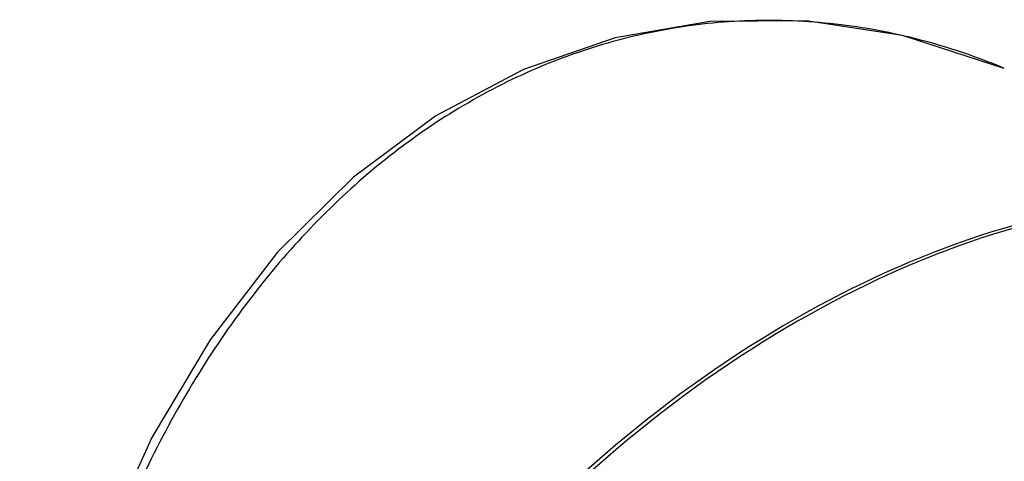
# Model space of a CAD drawing. Header units: millimetres. Extents: x 12 to 2508, y 25 to 1770.
# Tile 52 of 57: x 2284 to 2328, y 1668 to 1688. Entities that reach past the tile are written whole.
import ezdxf

# ---------------------------------------------------------------- set-up
doc = ezdxf.new("R2010")
doc.units = ezdxf.units.MM
for name, color, linetype in [('COVER_S_PBL100', 7, 'Continuous'), ('HOLDER_S_PBL99', 7, 'Continuous'), ('MODULE_S_ABL98', 7, 'Continuous'), ('new_view_8_VBL72', 7, 'Continuous')]:
    doc.layers.add(name, color=color, linetype=linetype)

# ---------------------------------------------------------------- blocks, each defined once
blk = doc.blocks.new('HOLDER_S_PBL99', base_point=(1279.588, 1781.303))
at = {"layer": 'HOLDER_S_PBL99', "color": 7}
blk.add_ellipse((1282.629, 1798.317), major_axis=(26.28, 28.54), ratio=0.659351, start_param=0.234751, end_param=2.275384, dxfattribs=at)
blk = doc.blocks.new('COVER_S_PBL100', base_point=(1272.842, 1795.665))
at = {"layer": 'COVER_S_PBL100', "color": 7}
blk.add_lwpolyline([(1286.15, 1837.494), (1281.63, 1838.961), (1277.335, 1839.614), (1273.056, 1839.575), (1268.851, 1838.851), (1264.775, 1837.45), (1260.878, 1835.38), (1257.215, 1832.656), (1253.849, 1829.313), (1250.846, 1825.416), (1248.264, 1821.068), (1246.145, 1816.393), (1244.503, 1811.521), (1243.336, 1806.567), (1242.633, 1801.617), (1242.384, 1796.913)], dxfattribs=at)
at = {"layer": 'COVER_S_PBL100', "color": 2}
blk.add_arc((1275.321, 1811.633), 28.037, 67.2804, 76.3319, dxfattribs=at)
at = {"layer": 'COVER_S_PBL100', "color": 7}
blk.add_ellipse((1282.456, 1798.39), major_axis=(26.289, 28.535), ratio=0.659161, start_param=6.515572, end_param=8.558677, dxfattribs=at)
at = {"layer": 'COVER_S_PBL100', "color": 2}
blk.add_open_spline([(1281.946, 1838.876), (1280.707, 1839.176), (1278.192, 1839.601), (1274.373, 1839.688), (1270.584, 1839.215), (1266.887, 1838.19), (1263.338, 1836.629), (1258.825, 1833.85), (1253.774, 1829.154), (1248.978, 1822.131), (1245.462, 1814.084), (1243.284, 1805.471), (1242.736, 1799.549), (1242.711, 1796.614)], degree=3, knots=[0, 0, 0, 0, 0.057825, 0.115316, 0.172752, 0.230465, 0.288806, 0.348104, 0.470332, 0.598412, 0.731489, 0.8668, 1, 1, 1, 1], dxfattribs=at)
blk = doc.blocks.new('MODULE_S_ABL98', base_point=(1272.842, 1795.665))
at = {"layer": 'COVER_S_PBL100'}
blk.add_blockref('COVER_S_PBL100', (1272.842, 1795.665), dxfattribs=at)
at = {"layer": 'HOLDER_S_PBL99'}
blk.add_blockref('HOLDER_S_PBL99', (1279.588, 1781.303), dxfattribs=at)
blk = doc.blocks.new('NEW_VIEW_8_VBL72', base_point=(1264.721, 1451.007))
at = {"layer": 'MODULE_S_ABL98'}
blk.add_blockref('MODULE_S_ABL98', (1272.842, 1795.665), dxfattribs=at)

msp = doc.modelspace()

# ---------------------------------------------------------------- block references
at = {"layer": 'new_view_8_VBL72'}
msp.add_blockref('NEW_VIEW_8_VBL72', (2306.292, 1299.294), dxfattribs=at)

doc.saveas('drawing.dxf')
